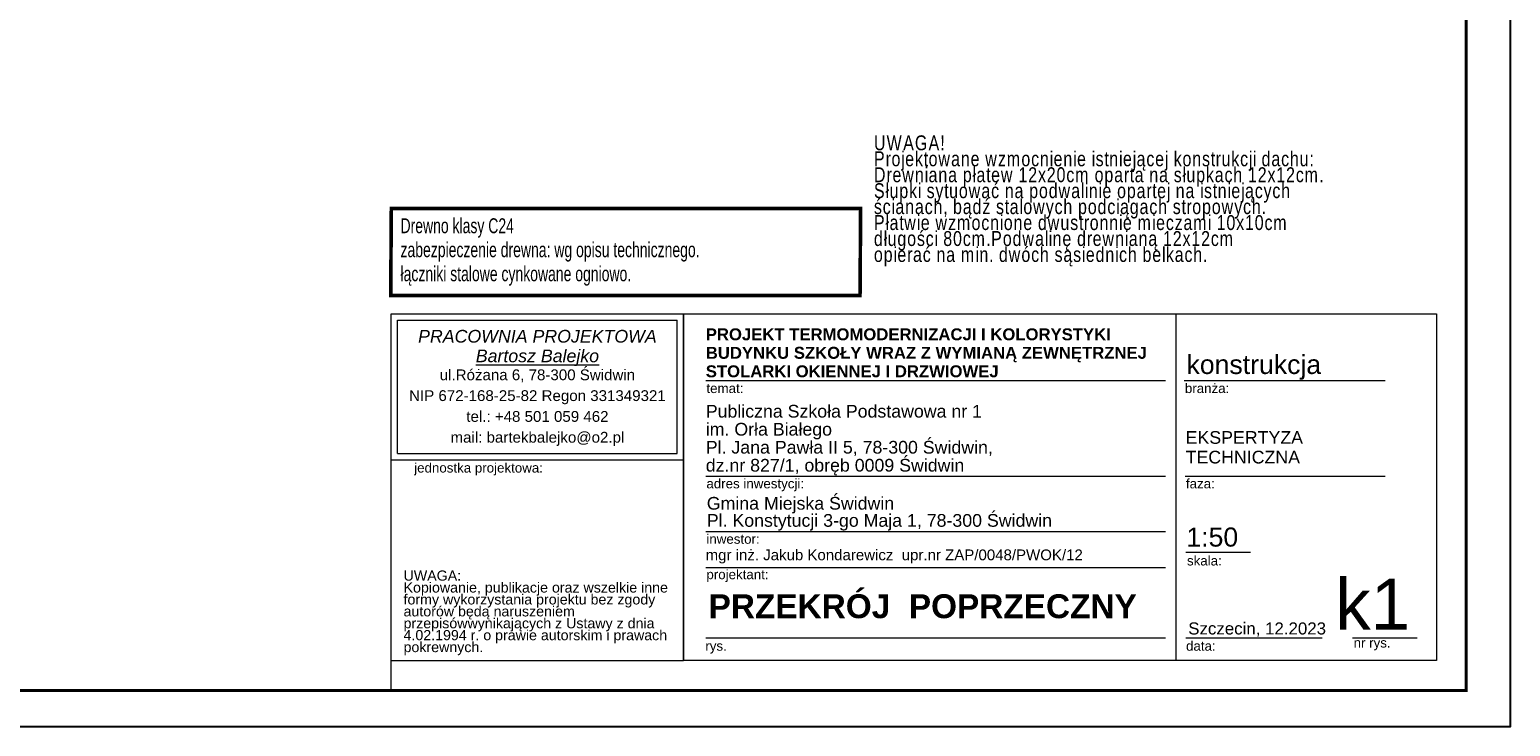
# Model space of a CAD drawing. Header units: millimetres. Extents: x -39 to 2061, y 142 to 1627.
# Tile 4 of 9: x 821 to 2061, y 142 to 725. Entities that reach past the tile are written whole.
import ezdxf

# ---------------------------------------------------------------- set-up
doc = ezdxf.new("R2010")
doc.units = ezdxf.units.MM
doc.layers.add('__opis średni', color=2, linetype='Continuous')
doc.layers.add('__ramka i opis', color=7, linetype='Continuous')
for name, color, linetype, lineweight in [('ARCH TABELA_Nr_Pióra__1', 7, 'Continuous', 25), ('ARCH TABELA_Nr_Pióra__21', 7, 'Continuous', 13), ('ARCH TABELA_Nr_Pióra__7', 7, 'Continuous', 13)]:
    doc.layers.add(name, color=color, linetype=linetype, lineweight=lineweight)
doc.styles.add('BIKTS', font='bikromsw.shx', dxfattribs={"width": 0.7})
doc.styles.add('GENERATED_STYLE_7', font='arial.ttf')
doc.styles.add('GENERATED_STYLE_8', font='ariali.ttf')
doc.styles.add('GENERATED_STYLE_9', font='arialbd.ttf')

msp = doc.modelspace()

# ---------------------------------------------------------------- linework, layer by layer
at = {"layer": '__opis średni', "const_width": 3}
msp.add_lwpolyline([(1123.86, 575.22), (1516.83, 575.22), (1516.32, 502.44), (1123.36, 502.44)], close=True, dxfattribs=at)
at = {"layer": '__ramka i opis'}
msp.add_lwpolyline([(-39.14, 141.5), (2060.86, 141.5), (2060.86, 1626.5), (-39.14, 1626.5)], close=True, dxfattribs=at)
at = {"layer": '__ramka i opis', "const_width": 2.5}
msp.add_lwpolyline([(35.86, 171.6), (2023.86, 171.6), (2023.86, 1589.1), (35.86, 1589.1)], close=True, dxfattribs=at)
at = {"layer": 'ARCH TABELA_Nr_Pióra__21', "linetype": 'Continuous'}
for p, q in [((1123.86, 487.16), (1368.54, 487.16)), ((1123.86, 364.81), (1123.86, 487.16)), ((1123.86, 196.6), (1123.86, 487.16)), ((1123.86, 487.16), (1998.86, 487.16)), ((1368.54, 487.16), (1368.54, 196.6)), ((1368.54, 364.81), (1368.54, 487.16)), ((1780.78, 487.16), (1780.78, 196.6)), ((1998.86, 487.16), (1998.86, 196.6)), ((1129.18, 370.13), (1129.18, 481.84)), ((1129.18, 481.84), (1363.22, 481.84)), ((1363.22, 370.13), (1363.22, 481.84)), ((1368.54, 196.6), (1368.54, 467.16)), ((1387.16, 431.12), (1772.15, 431.12)), ((1787.74, 431.12), (1956.11, 431.12)), ((1123.86, 364.81), (1368.54, 364.81)), ((1129.18, 370.13), (1363.22, 370.13)), ((1387.16, 351.1), (1772.15, 351.1)), ((1788.62, 351.1), (1956.11, 351.1)), ((1387.16, 304.7), (1772.15, 304.7)), ((1789.21, 287.49), (1843.19, 287.49)), ((1387.16, 274.58), (1772.15, 274.58)), ((1387.16, 215.72), (1772.15, 215.72)), ((1789.21, 215.72), (1903.3, 215.72)), ((1928.73, 215.72), (1982.71, 215.72)), ((1123.86, 196.6), (1368.54, 196.6)), ((1123.86, 171.6), (1123.86, 196.6)), ((1123.86, 171.6), (1123.86, 196.6)), ((1123.86, 171.6), (1123.86, 196.6)), ((1998.86, 196.6), (1368.54, 196.6))]:
    msp.add_line(p, q, dxfattribs=at)

# ---------------------------------------------------------------- texts
at = {"layer": '__opis średni', "style": 'BIKTS', "width": 0.7}
for s, p in [('Drewno klasy C24', (1131.57, 554.58)), ('zabezpieczenie drewna: wg opisu technicznego.', (1131.57, 534.5)), ('łączniki stalowe cynkowane ogniowo.', (1131.57, 514.36))]:
    msp.add_text(s, height=12.5, dxfattribs=at).set_placement(p)
at = {"layer": '__opis średni', "insert": (1527.97, 581.62), "char_height": 12.5, "width": 1018.8535, "attachment_point": 4, "line_spacing_factor": 0.641078, "style": 'BIKTS'}
msp.add_mtext('{\\W0.8;\\T1.1;UWAGA! \\PProjektowane wzmocnienie istniejącej konstrukcji dachu:\\H1.5982x; \\H0.6257x;\\PDrewniana płatew 12x20cm oparta na słupkach 12x12cm.\\H1.68508x; \\H0.59344x;\\PSłupki sytuować na podwalinie opartej na istniejących \\H1.6977x; \\H0.58903x;\\Pścianach, bądź stalowych podciągach stropowych.\\H1.69953x; \\H0.5884x;\\PPłatwie wzmocnione dwustronnie mieczami 10x10cm\\H1.69979x; \\H0.58831x;\\Pdługości 80cm.Podwalinę drewnianą 12x12cm\\H1.69983x; \\H0.58829x;\\Popierać na min. dwóch sąsiednich belkach.\\H1.69984x; }', dxfattribs=at)
at = {"layer": 'ARCH TABELA_Nr_Pióra__1', "linetype": 'Continuous', "style": 'GENERATED_STYLE_7'}
for s, insert, char_height, attachment_point, line_spacing_factor in [('EKSPERTYZA\\PTECHNICZNA', (1788.93, 388.83), 10.642, 1, 0.9285), ('{Gmina Miejska Świdwin\\PPl. Konstytucji 3-go Maja 1, 78-300 Świdwin}', (1388.01, 305.5), 10.6383, 7, 0.807442)]:
    msp.add_mtext(s, dxfattribs=dict(at, insert=insert, char_height=char_height, attachment_point=attachment_point, line_spacing_factor=line_spacing_factor))
at = {"layer": 'ARCH TABELA_Nr_Pióra__7', "linetype": 'Continuous'}
for s, insert, char_height, attachment_point, line_spacing_factor, style in [('{PRACOWNIA PROJEKTOWA\\P\\LBartosz Balejko}', (1246.2, 473.59), 10.6383, 2, 0.926719, 'GENERATED_STYLE_8'), ('{PROJEKT TERMOMODERNIZACJI I KOLORYSTYKI\\PBUDYNKU SZKOŁY WRAZ Z WYMIANĄ ZEWNĘTRZNEJ \\PSTOLARKI OKIENNEJ I DRZWIOWEJ }', (1387.16, 433.77), 10, 7, 0.928963, 'GENERATED_STYLE_9'), ('{Publiczna Szkoła Podstawowa nr 1\\Pim. Orła Białego\\PPl. Jana Pawła II 5, 78-300 Świdwin, \\Pdz.nr 827/1, obręb 0009 Świdwin}', (1387.16, 351.68), 10.6383, 7, 0.850494, 'GENERATED_STYLE_7')]:
    msp.add_mtext(s, dxfattribs=dict(at, insert=insert, char_height=char_height, attachment_point=attachment_point, line_spacing_factor=line_spacing_factor, style=style))
for s, insert, char_height, attachment_point, style in [('konstrukcja', (1789.68, 452.61), 15.958, 1, 'GENERATED_STYLE_7'), ('{temat:}', (1387.69, 428.68), 7.979, 1, 'GENERATED_STYLE_7'), ('{branża:}', (1788.33, 428.68), 7.979, 1, 'GENERATED_STYLE_7'), ('{jednostka projektowa:}', (1143.01, 362.08), 7.979, 1, 'GENERATED_STYLE_7'), ('{adres inwestycji:}', (1387.69, 348.85), 7.979, 1, 'GENERATED_STYLE_7'), ('{faza:}', (1789.21, 348.85), 7.979, 1, 'GENERATED_STYLE_7'), ('{inwestor:}', (1387.69, 302.45), 7.979, 1, 'GENERATED_STYLE_7'), ('1:50', (1789.57, 308.05), 15.958, 1, 'GENERATED_STYLE_7'), ('mgr inż. Jakub Kondarewicz  upr.nr ZAP/0048/PWOK/12', (1387.04, 289.67), 9, 1, 'GENERATED_STYLE_7'), ('{projektant:}', (1387.69, 272.76), 7.979, 1, 'GENERATED_STYLE_7'), ('{skala:}', (1790.09, 284.27), 7.979, 1, 'GENERATED_STYLE_7'), ('k1', (1976.96, 265.1), 42.558, 3, 'GENERATED_STYLE_7'), ('PRZEKRÓJ  POPRZECZNY', (1389.51, 252.14), 20, 1, 'GENERATED_STYLE_9'), ('{Szczecin, 12.2023}', (1791.14, 228.58), 10.1064, 1, 'GENERATED_STYLE_7'), ('{rys.}', (1386.79, 212.86), 7.979, 1, 'GENERATED_STYLE_7'), ('{data:}', (1789.28, 212.86), 7.979, 1, 'GENERATED_STYLE_7'), ('{nr rys.}', (1929.61, 215.53), 7.979, 1, 'GENERATED_STYLE_7')]:
    msp.add_mtext(s, dxfattribs=dict(at, insert=insert, char_height=char_height, attachment_point=attachment_point, style=style))
at = {"layer": 'ARCH TABELA_Nr_Pióra__7', "linetype": 'Continuous', "style": 'GENERATED_STYLE_7'}
for s, insert, char_height, width, attachment_point, line_spacing_factor in [('{ul.Różana 6, 78-300 Świdwin\\PNIP 672-168-25-82 Regon 331349321\\Ptel.: +48 501 059 462\\Pmail: bartekbalejko@o2.pl}', (1246.2, 440.49), 9.0426, 398.7223, 2, 1.156383), ('{UWAGA:\\PKopiowanie, publikacje oraz wszelkie inne formy wykorzystania projektu bez zgody autorów będą naruszeniem przepisówwynikających z Ustawy z dnia 4.02.1994 r. o prawie autorskim i prawach pokrewnych.}', (1134.12, 272.08), 8.51064, 224.1704, 1, 0.703415)]:
    msp.add_mtext(s, dxfattribs=dict(at, insert=insert, char_height=char_height, width=width, attachment_point=attachment_point, line_spacing_factor=line_spacing_factor))

doc.saveas('drawing.dxf')
